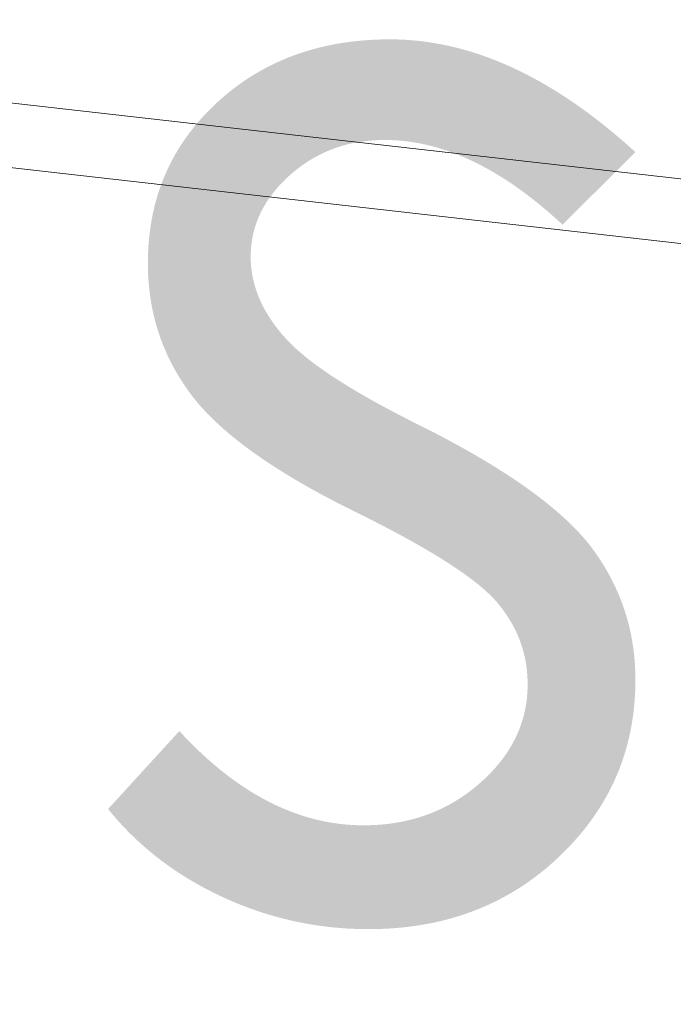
# Model space of a CAD drawing. Header units: millimetres. Extents: x -117530 to 51532, y -61772 to 24900.
# Tile 112 of 175: x -16872 to -16262, y -50895 to -49976. Entities that reach past the tile are written whole.
import ezdxf

# ---------------------------------------------------------------- set-up
doc = ezdxf.new("R2010")
doc.units = ezdxf.units.MM
doc.header["$LTSCALE"] = 254
for name, color, linetype, lineweight in [('aanzicht-beton', 7, 'Continuous', 0), ('drsn-binnenblad_wand dragend', 7, 'Continuous', 0), ('LAYER21', 7, 'Continuous', 0)]:
    doc.layers.add(name, color=color, linetype=linetype, lineweight=lineweight)

# ---------------------------------------------------------------- blocks, each defined once
blk = doc.blocks.new('Group-33-1')
at = {"layer": 'aanzicht-beton', "linetype": 'Continuous', "lineweight": 0}
blk.add_hatch(color=7, dxfattribs=at).paths.add_polyline_path([(-67928.96, -41427.48), (-67997.01, -41495.15), (-67999.66, -41492.7), (-68002.31, -41490.29), (-68004.96, -41487.92), (-68007.61, -41485.59), (-68010.25, -41483.29), (-68012.89, -41481.04), (-68015.54, -41478.82), (-68018.18, -41476.64), (-68020.81, -41474.5), (-68023.45, -41472.4), (-68026.08, -41470.33), (-68028.71, -41468.31), (-68031.34, -41466.32), (-68033.97, -41464.37), (-68036.6, -41462.47), (-68039.22, -41460.59), (-68041.85, -41458.76), (-68044.47, -41456.97), (-68047.09, -41455.21), (-68049.71, -41453.5), (-68052.32, -41451.82), (-68054.93, -41450.18), (-68057.55, -41448.58), (-68060.16, -41447.02), (-68062.76, -41445.49), (-68065.37, -41444.01), (-68067.97, -41442.56), (-68070.58, -41441.16), (-68073.18, -41439.79), (-68075.78, -41438.46), (-68078.37, -41437.16), (-68080.97, -41435.91), (-68083.56, -41434.69), (-68086.15, -41433.52), (-68088.74, -41432.38), (-68091.33, -41431.28), (-68093.92, -41430.22), (-68096.5, -41429.2), (-68099.08, -41428.22), (-68101.67, -41427.27), (-68104.24, -41426.36), (-68106.82, -41425.5), (-68109.4, -41424.67), (-68111.97, -41423.88), (-68114.54, -41423.12), (-68117.11, -41422.41), (-68119.68, -41421.74), (-68122.24, -41421.1), (-68124.81, -41420.5), (-68127.37, -41419.94), (-68129.93, -41419.42), (-68132.49, -41418.94), (-68135.04, -41418.5), (-68137.6, -41418.09), (-68140.15, -41417.72), (-68142.7, -41417.4), (-68145.25, -41417.11), (-68147.8, -41416.86), (-68150.34, -41416.64), (-68152.89, -41416.47), (-68155.43, -41416.34), (-68157.97, -41416.24), (-68160.51, -41416.18), (-68163.04, -41416.16), (-68164.65, -41416.17), (-68166.25, -41416.19), (-68167.84, -41416.23), (-68169.43, -41416.29), (-68171.01, -41416.36), (-68172.58, -41416.45), (-68174.14, -41416.55), (-68175.7, -41416.67), (-68177.25, -41416.81), (-68178.79, -41416.96), (-68180.33, -41417.13), (-68181.86, -41417.31), (-68183.38, -41417.51), (-68184.89, -41417.73), (-68186.4, -41417.96), (-68187.89, -41418.21), (-68189.39, -41418.47), (-68190.87, -41418.75), (-68192.35, -41419.04), (-68193.82, -41419.36), (-68195.28, -41419.68), (-68196.74, -41420.03), (-68198.19, -41420.38), (-68199.63, -41420.76), (-68201.06, -41421.15), (-68202.49, -41421.56), (-68203.91, -41421.98), (-68205.32, -41422.42), (-68206.72, -41422.88), (-68208.12, -41423.35), (-68209.51, -41423.83), (-68210.9, -41424.34), (-68212.27, -41424.85), (-68213.64, -41425.39), (-68215, -41425.94), (-68216.36, -41426.51), (-68217.71, -41427.09), (-68219.05, -41427.69), (-68220.38, -41428.3), (-68221.71, -41428.93), (-68223.02, -41429.58), (-68224.34, -41430.24), (-68225.64, -41430.92), (-68226.94, -41431.62), (-68228.23, -41432.33), (-68229.51, -41433.05), (-68230.78, -41433.8), (-68232.05, -41434.55), (-68233.31, -41435.33), (-68234.57, -41436.12), (-68235.81, -41436.92), (-68237.05, -41437.75), (-68238.28, -41438.58), (-68239.51, -41439.44), (-68240.73, -41440.31), (-68241.94, -41441.19), (-68243.14, -41442.1), (-68244.34, -41443.01), (-68245.52, -41443.95), (-68246.71, -41444.9), (-68247.88, -41445.86), (-68249.05, -41446.85), (-68250.21, -41447.84), (-68251.36, -41448.86), (-68252.5, -41449.88), (-68253.62, -41450.91), (-68254.73, -41451.95), (-68255.81, -41452.99), (-68256.88, -41454.03), (-68257.93, -41455.08), (-68258.96, -41456.14), (-68259.98, -41457.2), (-68260.97, -41458.27), (-68261.95, -41459.34), (-68262.91, -41460.42), (-68263.86, -41461.5), (-68264.78, -41462.59), (-68265.69, -41463.68), (-68266.58, -41464.78), (-68267.45, -41465.89), (-68268.3, -41467), (-68269.13, -41468.11), (-68269.95, -41469.23), (-68270.75, -41470.36), (-68271.53, -41471.49), (-68272.29, -41472.62), (-68273.04, -41473.77), (-68273.77, -41474.91), (-68274.47, -41476.06), (-68275.17, -41477.22), (-68275.84, -41478.38), (-68276.49, -41479.55), (-68277.13, -41480.73), (-68277.75, -41481.9), (-68278.35, -41483.09), (-68278.94, -41484.28), (-68279.5, -41485.47), (-68280.05, -41486.67), (-68280.58, -41487.88), (-68281.09, -41489.09), (-68281.58, -41490.3), (-68282.06, -41491.53), (-68282.52, -41492.75), (-68282.96, -41493.98), (-68283.38, -41495.22), (-68283.78, -41496.46), (-68284.17, -41497.71), (-68284.54, -41498.97), (-68284.89, -41500.22), (-68285.22, -41501.49), (-68285.53, -41502.76), (-68285.83, -41504.03), (-68286.11, -41505.31), (-68286.37, -41506.6), (-68286.61, -41507.89), (-68286.84, -41509.18), (-68287.04, -41510.48), (-68287.23, -41511.79), (-68287.4, -41513.1), (-68287.55, -41514.42), (-68287.69, -41515.74), (-68287.8, -41517.07), (-68287.9, -41518.4), (-68287.98, -41519.74), (-68288.05, -41521.08), (-68288.09, -41522.43), (-68288.12, -41523.79), (-68288.13, -41525.15), (-68288.12, -41526.35), (-68288.1, -41527.55), (-68288.06, -41528.75), (-68288.01, -41529.95), (-68287.94, -41531.14), (-68287.86, -41532.34), (-68287.77, -41533.53), (-68287.66, -41534.72), (-68287.53, -41535.91), (-68287.39, -41537.09), (-68287.23, -41538.28), (-68287.06, -41539.46), (-68286.88, -41540.64), (-68286.68, -41541.82), (-68286.47, -41543), (-68286.24, -41544.18), (-68285.99, -41545.35), (-68285.74, -41546.52), (-68285.46, -41547.69), (-68285.18, -41548.86), (-68284.87, -41550.03), (-68284.56, -41551.2), (-68284.22, -41552.36), (-68283.88, -41553.52), (-68283.51, -41554.68), (-68283.14, -41555.84), (-68282.75, -41557), (-68282.34, -41558.15), (-68281.92, -41559.3), (-68281.48, -41560.45), (-68281.03, -41561.6), (-68280.57, -41562.75), (-68280.09, -41563.9), (-68279.59, -41565.04), (-68279.09, -41566.18), (-68278.56, -41567.32), (-68278.02, -41568.46), (-68277.47, -41569.6), (-68276.9, -41570.73), (-68276.32, -41571.87), (-68275.72, -41573), (-68275.11, -41574.13), (-68274.48, -41575.25), (-68273.84, -41576.38), (-68273.18, -41577.5), (-68272.51, -41578.63), (-68271.82, -41579.75), (-68271.12, -41580.87), (-68270.4, -41581.98), (-68269.67, -41583.1), (-68268.93, -41584.21), (-68268.17, -41585.32), (-68267.39, -41586.43), (-68266.6, -41587.54), (-68265.8, -41588.65), (-68264.98, -41589.75), (-68264.14, -41590.86), (-68263.29, -41591.96), (-68262.43, -41593.06), (-68261.55, -41594.15), (-68260.66, -41595.25), (-68259.75, -41596.34), (-68258.83, -41597.44), (-68257.89, -41598.53), (-68256.93, -41599.64), (-68255.93, -41600.76), (-68254.91, -41601.89), (-68253.85, -41603.02), (-68252.76, -41604.16), (-68251.63, -41605.31), (-68250.48, -41606.46), (-68249.29, -41607.62), (-68248.06, -41608.78), (-68246.81, -41609.95), (-68245.52, -41611.13), (-68244.2, -41612.31), (-68242.85, -41613.5), (-68241.47, -41614.69), (-68240.05, -41615.89), (-68238.6, -41617.1), (-68237.12, -41618.31), (-68235.61, -41619.53), (-68234.06, -41620.75), (-68232.48, -41621.98), (-68230.87, -41623.22), (-68229.23, -41624.46), (-68227.55, -41625.71), (-68225.84, -41626.97), (-68224.1, -41628.23), (-68222.33, -41629.49), (-68220.52, -41630.77), (-68218.68, -41632.04), (-68216.81, -41633.33), (-68214.91, -41634.62), (-68212.97, -41635.91), (-68211, -41637.22), (-68209, -41638.53), (-68206.96, -41639.84), (-68204.9, -41641.16), (-68202.8, -41642.49), (-68200.67, -41643.82), (-68198.51, -41645.16), (-68196.31, -41646.5), (-68194.08, -41647.85), (-68191.82, -41649.21), (-68189.53, -41650.57), (-68187.2, -41651.94), (-68184.84, -41653.32), (-68182.45, -41654.7), (-68180.03, -41656.09), (-68177.57, -41657.48), (-68175.08, -41658.88), (-68172.56, -41660.28), (-68170.01, -41661.69), (-68167.42, -41663.11), (-68164.8, -41664.53), (-68162.15, -41665.96), (-68159.47, -41667.4), (-68156.75, -41668.84), (-68154, -41670.29), (-68151.22, -41671.74), (-68148.41, -41673.2), (-68145.56, -41674.66), (-68142.69, -41676.14), (-68139.78, -41677.61), (-68136.83, -41679.1), (-68133.86, -41680.59), (-68130.85, -41682.08), (-68127.18, -41683.92), (-68123.55, -41685.75), (-68119.96, -41687.59), (-68116.4, -41689.42), (-68112.88, -41691.25), (-68109.4, -41693.08), (-68105.95, -41694.9), (-68102.54, -41696.72), (-68099.17, -41698.55), (-68095.84, -41700.36), (-68092.54, -41702.18), (-68089.28, -41704), (-68086.05, -41705.81), (-68082.86, -41707.62), (-68079.71, -41709.43), (-68076.6, -41711.23), (-68073.52, -41713.04), (-68070.48, -41714.84), (-68067.48, -41716.64), (-68064.51, -41718.44), (-68061.58, -41720.23), (-68058.69, -41722.03), (-68055.84, -41723.82), (-68053.02, -41725.61), (-68050.24, -41727.39), (-68047.49, -41729.18), (-68044.78, -41730.96), (-68042.11, -41732.74), (-68039.48, -41734.52), (-68036.88, -41736.3), (-68034.32, -41738.07), (-68031.8, -41739.84), (-68029.31, -41741.62), (-68026.86, -41743.38), (-68024.45, -41745.15), (-68022.07, -41746.91), (-68019.74, -41748.67), (-68017.43, -41750.43), (-68015.17, -41752.19), (-68012.94, -41753.95), (-68010.75, -41755.7), (-68008.6, -41757.45), (-68006.48, -41759.2), (-68004.4, -41760.95), (-68002.36, -41762.69), (-68000.35, -41764.44), (-67998.38, -41766.18), (-67996.45, -41767.91), (-67994.55, -41769.65), (-67992.69, -41771.39), (-67990.87, -41773.12), (-67989.09, -41774.85), (-67987.34, -41776.58), (-67985.63, -41778.3), (-67983.95, -41780.03), (-67982.31, -41781.75), (-67980.71, -41783.47), (-67979.15, -41785.18), (-67977.62, -41786.9), (-67976.13, -41788.61), (-67974.68, -41790.32), (-67973.27, -41792.03), (-67971.89, -41793.74), (-67970.54, -41795.44), (-67969.26, -41797.17), (-67967.99, -41798.91), (-67966.74, -41800.65), (-67965.51, -41802.41), (-67964.3, -41804.16), (-67963.11, -41805.93), (-67961.95, -41807.7), (-67960.8, -41809.47), (-67959.67, -41811.26), (-67958.57, -41813.05), (-67957.48, -41814.85), (-67956.41, -41816.65), (-67955.37, -41818.46), (-67954.34, -41820.28), (-67953.34, -41822.11), (-67952.35, -41823.94), (-67951.39, -41825.78), (-67950.44, -41827.62), (-67949.52, -41829.47), (-67948.62, -41831.33), (-67947.73, -41833.2), (-67946.87, -41835.07), (-67946.03, -41836.95), (-67945.21, -41838.83), (-67944.4, -41840.72), (-67943.62, -41842.62), (-67942.86, -41844.53), (-67942.12, -41846.44), (-67941.4, -41848.36), (-67940.7, -41850.28), (-67940.02, -41852.22), (-67939.36, -41854.16), (-67938.72, -41856.1), (-67938.1, -41858.06), (-67937.5, -41860.02), (-67936.92, -41861.98), (-67936.36, -41863.95), (-67935.83, -41865.93), (-67935.31, -41867.92), (-67934.81, -41869.91), (-67934.33, -41871.91), (-67933.88, -41873.92), (-67933.44, -41875.93), (-67933.02, -41877.95), (-67932.63, -41879.98), (-67932.25, -41882.02), (-67931.9, -41884.06), (-67931.56, -41886.1), (-67931.25, -41888.16), (-67930.95, -41890.22), (-67930.68, -41892.28), (-67930.42, -41894.36), (-67930.19, -41896.44), (-67929.98, -41898.53), (-67929.79, -41900.62), (-67929.61, -41902.72), (-67929.46, -41904.83), (-67929.33, -41906.95), (-67929.22, -41909.07), (-67929.13, -41911.19), (-67929.05, -41913.33), (-67929, -41915.47), (-67928.97, -41917.62), (-67928.96, -41919.77), (-67928.98, -41922.81), (-67929.03, -41925.83), (-67929.12, -41928.84), (-67929.24, -41931.83), (-67929.4, -41934.81), (-67929.59, -41937.78), (-67929.81, -41940.73), (-67930.08, -41943.66), (-67930.37, -41946.58), (-67930.7, -41949.49), (-67931.07, -41952.38), (-67931.47, -41955.26), (-67931.9, -41958.12), (-67932.37, -41960.97), (-67932.87, -41963.8), (-67933.41, -41966.62), (-67933.99, -41969.42), (-67934.59, -41972.21), (-67935.24, -41974.99), (-67935.92, -41977.75), (-67936.63, -41980.49), (-67937.38, -41983.22), (-67938.16, -41985.94), (-67938.97, -41988.64), (-67939.83, -41991.33), (-67940.71, -41994), (-67941.63, -41996.66), (-67942.59, -41999.31), (-67943.58, -42001.94), (-67944.61, -42004.55), (-67945.67, -42007.15), (-67946.76, -42009.74), (-67947.89, -42012.31), (-67949.05, -42014.86), (-67950.25, -42017.41), (-67951.49, -42019.93), (-67952.76, -42022.45), (-67954.06, -42024.95), (-67955.4, -42027.43), (-67956.77, -42029.9), (-67958.18, -42032.35), (-67959.62, -42034.79), (-67961.1, -42037.22), (-67962.61, -42039.63), (-67964.16, -42042.03), (-67965.74, -42044.41), (-67967.36, -42046.78), (-67969.01, -42049.13), (-67970.69, -42051.47), (-67972.41, -42053.79), (-67974.17, -42056.1), (-67975.96, -42058.4), (-67977.78, -42060.68), (-67979.64, -42062.94), (-67981.54, -42065.19), (-67983.47, -42067.43), (-67985.43, -42069.65), (-67987.43, -42071.86), (-67989.46, -42074.05), (-67991.53, -42076.23), (-67993.63, -42078.4), (-67995.77, -42080.55), (-67997.95, -42082.68), (-68000.15, -42084.8), (-68002.39, -42086.9), (-68004.64, -42088.96), (-68006.9, -42090.99), (-68009.19, -42092.99), (-68011.49, -42094.95), (-68013.81, -42096.88), (-68016.15, -42098.78), (-68018.51, -42100.65), (-68020.88, -42102.48), (-68023.27, -42104.28), (-68025.68, -42106.05), (-68028.1, -42107.78), (-68030.54, -42109.48), (-68033, -42111.15), (-68035.48, -42112.78), (-68037.97, -42114.38), (-68040.48, -42115.95), (-68043.01, -42117.49), (-68045.56, -42118.99), (-68048.12, -42120.46), (-68050.7, -42121.89), (-68053.3, -42123.3), (-68055.92, -42124.67), (-68058.55, -42126), (-68061.2, -42127.31), (-68063.87, -42128.58), (-68066.56, -42129.82), (-68069.26, -42131.02), (-68071.98, -42132.19), (-68074.72, -42133.33), (-68077.47, -42134.44), (-68080.24, -42135.51), (-68083.03, -42136.55), (-68085.84, -42137.56), (-68088.67, -42138.53), (-68091.51, -42139.47), (-68094.37, -42140.38), (-68097.24, -42141.26), (-68100.14, -42142.1), (-68103.05, -42142.91), (-68105.98, -42143.68), (-68108.92, -42144.43), (-68111.89, -42145.14), (-68114.87, -42145.81), (-68117.87, -42146.46), (-68120.88, -42147.07), (-68123.92, -42147.64), (-68126.97, -42148.19), (-68130.03, -42148.7), (-68133.12, -42149.18), (-68136.22, -42149.63), (-68139.34, -42150.04), (-68142.48, -42150.42), (-68145.63, -42150.76), (-68148.81, -42151.08), (-68152, -42151.36), (-68155.2, -42151.61), (-68158.43, -42151.82), (-68161.67, -42152), (-68164.93, -42152.15), (-68168.2, -42152.27), (-68171.5, -42152.35), (-68174.81, -42152.4), (-68178.14, -42152.42), (-68180.36, -42152.41), (-68182.58, -42152.39), (-68184.8, -42152.35), (-68187.01, -42152.3), (-68189.22, -42152.23), (-68191.43, -42152.15), (-68193.63, -42152.06), (-68195.84, -42151.95), (-68198.03, -42151.83), (-68200.23, -42151.69), (-68202.42, -42151.53), (-68204.61, -42151.37), (-68206.79, -42151.18), (-68208.98, -42150.99), (-68211.16, -42150.78), (-68213.33, -42150.55), (-68215.5, -42150.31), (-68217.67, -42150.06), (-68219.84, -42149.79), (-68222, -42149.5), (-68224.17, -42149.2), (-68226.32, -42148.89), (-68228.48, -42148.56), (-68230.63, -42148.22), (-68232.78, -42147.86), (-68234.92, -42147.49), (-68237.06, -42147.11), (-68239.2, -42146.71), (-68241.34, -42146.29), (-68243.47, -42145.86), (-68245.6, -42145.42), (-68247.72, -42144.96), (-68249.85, -42144.48), (-68251.96, -42144), (-68254.08, -42143.49), (-68256.19, -42142.98), (-68258.3, -42142.45), (-68260.41, -42141.9), (-68262.52, -42141.34), (-68264.62, -42140.76), (-68266.71, -42140.17), (-68268.81, -42139.57), (-68270.9, -42138.95), (-68272.99, -42138.32), (-68275.07, -42137.67), (-68277.16, -42137), (-68279.23, -42136.33), (-68281.31, -42135.64), (-68283.38, -42134.93), (-68285.45, -42134.21), (-68287.52, -42133.47), (-68289.58, -42132.72), (-68291.64, -42131.96), (-68293.7, -42131.18), (-68295.75, -42130.38), (-68297.8, -42129.58), (-68299.85, -42128.75), (-68301.9, -42127.92), (-68303.94, -42127.06), (-68305.97, -42126.2), (-68308.01, -42125.32), (-68310.04, -42124.42), (-68312.07, -42123.51), (-68314.1, -42122.58), (-68316.11, -42121.65), (-68318.12, -42120.7), (-68320.12, -42119.74), (-68322.1, -42118.77), (-68324.08, -42117.79), (-68326.04, -42116.79), (-68328, -42115.79), (-68329.94, -42114.77), (-68331.87, -42113.75), (-68333.79, -42112.71), (-68335.7, -42111.66), (-68337.6, -42110.61), (-68339.48, -42109.54), (-68341.36, -42108.45), (-68343.23, -42107.36), (-68345.08, -42106.26), (-68346.93, -42105.15), (-68348.76, -42104.02), (-68350.58, -42102.89), (-68352.39, -42101.74), (-68354.19, -42100.58), (-68355.98, -42099.41), (-68357.76, -42098.23), (-68359.53, -42097.04), (-68361.28, -42095.84), (-68363.03, -42094.63), (-68364.76, -42093.4), (-68366.49, -42092.17), (-68368.2, -42090.92), (-68369.9, -42089.66), (-68371.59, -42088.4), (-68373.27, -42087.12), (-68374.94, -42085.83), (-68376.6, -42084.53), (-68378.25, -42083.21), (-68379.88, -42081.89), (-68381.51, -42080.56), (-68383.12, -42079.21), (-68384.73, -42077.86), (-68386.32, -42076.49), (-68387.9, -42075.11), (-68389.47, -42073.72), (-68391.03, -42072.32), (-68392.58, -42070.91), (-68394.12, -42069.49), (-68395.65, -42068.06), (-68397.16, -42066.61), (-68398.67, -42065.16), (-68400.16, -42063.69), (-68401.64, -42062.21), (-68403.12, -42060.73), (-68404.58, -42059.23), (-68406.03, -42057.72), (-68407.47, -42056.2), (-68408.9, -42054.66), (-68410.32, -42053.12), (-68411.72, -42051.57), (-68413.12, -42050), (-68414.5, -42048.43), (-68415.88, -42046.84), (-68417.24, -42045.24), (-68418.59, -42043.63), (-68419.94, -42042.01), (-68421.27, -42040.38), (-68354.75, -41967.61), (-68352.21, -41970.33), (-68349.67, -41973.02), (-68347.12, -41975.66), (-68344.57, -41978.26), (-68342.01, -41980.81), (-68339.45, -41983.32), (-68336.89, -41985.79), (-68334.32, -41988.22), (-68331.74, -41990.6), (-68329.16, -41992.94), (-68326.57, -41995.24), (-68323.98, -41997.49), (-68321.39, -41999.7), (-68318.79, -42001.87), (-68316.19, -42004), (-68313.58, -42006.08), (-68310.96, -42008.12), (-68308.34, -42010.11), (-68305.72, -42012.07), (-68303.09, -42013.98), (-68300.46, -42015.85), (-68297.82, -42017.67), (-68295.18, -42019.45), (-68292.53, -42021.19), (-68289.88, -42022.89), (-68287.22, -42024.54), (-68284.56, -42026.15), (-68281.89, -42027.72), (-68279.22, -42029.24), (-68276.54, -42030.72), (-68273.86, -42032.16), (-68271.18, -42033.56), (-68268.49, -42034.91), (-68265.79, -42036.22), (-68263.09, -42037.49), (-68260.39, -42038.71), (-68257.68, -42039.89), (-68254.96, -42041.03), (-68252.24, -42042.12), (-68249.52, -42043.17), (-68246.79, -42044.18), (-68244.05, -42045.15), (-68241.31, -42046.07), (-68238.57, -42046.95), (-68235.82, -42047.79), (-68233.07, -42048.58), (-68230.31, -42049.34), (-68227.55, -42050.04), (-68224.78, -42050.71), (-68222.01, -42051.33), (-68219.23, -42051.91), (-68216.45, -42052.45), (-68213.66, -42052.94), (-68210.87, -42053.39), (-68208.07, -42053.8), (-68205.27, -42054.17), (-68202.46, -42054.49), (-68199.65, -42054.77), (-68196.84, -42055), (-68194.02, -42055.2), (-68191.19, -42055.35), (-68188.36, -42055.45), (-68185.53, -42055.52), (-68182.69, -42055.54), (-68180.7, -42055.53), (-68178.73, -42055.5), (-68176.76, -42055.45), (-68174.8, -42055.39), (-68172.85, -42055.3), (-68170.92, -42055.2), (-68168.99, -42055.07), (-68167.07, -42054.93), (-68165.15, -42054.76), (-68163.25, -42054.58), (-68161.36, -42054.38), (-68159.48, -42054.16), (-68157.6, -42053.92), (-68155.74, -42053.66), (-68153.88, -42053.39), (-68152.04, -42053.09), (-68150.2, -42052.77), (-68148.37, -42052.44), (-68146.55, -42052.08), (-68144.75, -42051.71), (-68142.95, -42051.32), (-68141.15, -42050.91), (-68139.37, -42050.48), (-68137.6, -42050.03), (-68135.84, -42049.56), (-68134.08, -42049.07), (-68132.34, -42048.56), (-68130.61, -42048.03), (-68128.88, -42047.49), (-68127.16, -42046.92), (-68125.46, -42046.34), (-68123.76, -42045.74), (-68122.07, -42045.11), (-68120.39, -42044.47), (-68118.72, -42043.81), (-68117.06, -42043.13), (-68115.41, -42042.43), (-68113.76, -42041.71), (-68112.13, -42040.98), (-68110.51, -42040.22), (-68108.89, -42039.45), (-68107.29, -42038.65), (-68105.69, -42037.84), (-68104.1, -42037), (-68102.52, -42036.15), (-68100.96, -42035.28), (-68099.4, -42034.39), (-68097.85, -42033.48), (-68096.31, -42032.55), (-68094.77, -42031.6), (-68093.25, -42030.64), (-68091.74, -42029.65), (-68090.24, -42028.65), (-68088.74, -42027.62), (-68087.26, -42026.58), (-68085.78, -42025.52), (-68084.31, -42024.43), (-68082.86, -42023.33), (-68081.41, -42022.21), (-68079.97, -42021.07), (-68078.54, -42019.91), (-68077.12, -42018.74), (-68075.71, -42017.54), (-68074.31, -42016.32), (-68072.92, -42015.1), (-68071.55, -42013.86), (-68070.21, -42012.62), (-68068.89, -42011.37), (-68067.59, -42010.11), (-68066.31, -42008.85), (-68065.06, -42007.58), (-68063.83, -42006.3), (-68062.61, -42005.02), (-68061.42, -42003.73), (-68060.26, -42002.44), (-68059.11, -42001.13), (-68057.99, -41999.82), (-68056.88, -41998.51), (-68055.8, -41997.18), (-68054.74, -41995.85), (-68053.71, -41994.52), (-68052.69, -41993.17), (-68051.7, -41991.82), (-68050.73, -41990.47), (-68049.78, -41989.1), (-68048.85, -41987.73), (-68047.94, -41986.35), (-68047.06, -41984.97), (-68046.2, -41983.58), (-68045.35, -41982.18), (-68044.54, -41980.78), (-68043.74, -41979.37), (-68042.96, -41977.95), (-68042.21, -41976.52), (-68041.48, -41975.09), (-68040.77, -41973.66), (-68040.08, -41972.21), (-68039.42, -41970.76), (-68038.77, -41969.3), (-68038.15, -41967.84), (-68037.55, -41966.37), (-68036.97, -41964.89), (-68036.41, -41963.4), (-68035.88, -41961.91), (-68035.37, -41960.41), (-68034.87, -41958.91), (-68034.41, -41957.39), (-68033.96, -41955.88), (-68033.53, -41954.35), (-68033.13, -41952.82), (-68032.75, -41951.28), (-68032.39, -41949.73), (-68032.05, -41948.18), (-68031.73, -41946.62), (-68031.44, -41945.05), (-68031.16, -41943.48), (-68030.91, -41941.9), (-68030.68, -41940.32), (-68030.48, -41938.72), (-68030.29, -41937.12), (-68030.13, -41935.52), (-68029.98, -41933.9), (-68029.86, -41932.28), (-68029.77, -41930.66), (-68029.69, -41929.02), (-68029.63, -41927.38), (-68029.6, -41925.74), (-68029.59, -41924.08), (-68029.6, -41922.72), (-68029.62, -41921.37), (-68029.66, -41920.02), (-68029.71, -41918.67), (-68029.77, -41917.33), (-68029.85, -41916), (-68029.94, -41914.66), (-68030.05, -41913.34), (-68030.18, -41912.02), (-68030.31, -41910.7), (-68030.46, -41909.38), (-68030.63, -41908.08), (-68030.81, -41906.77), (-68031, -41905.47), (-68031.21, -41904.18), (-68031.44, -41902.89), (-68031.68, -41901.6), (-68031.93, -41900.32), (-68032.19, -41899.05), (-68032.48, -41897.77), (-68032.77, -41896.51), (-68033.08, -41895.25), (-68033.41, -41893.99), (-68033.74, -41892.73), (-68034.1, -41891.49), (-68034.47, -41890.24), (-68034.85, -41889), (-68035.24, -41887.77), (-68035.66, -41886.54), (-68036.08, -41885.31), (-68036.52, -41884.09), (-68036.97, -41882.88), (-68037.44, -41881.66), (-68037.93, -41880.46), (-68038.42, -41879.26), (-68038.94, -41878.06), (-68039.46, -41876.86), (-68040, -41875.68), (-68040.56, -41874.49), (-68041.13, -41873.31), (-68041.71, -41872.14), (-68042.31, -41870.97), (-68042.92, -41869.8), (-68043.55, -41868.64), (-68044.19, -41867.49), (-68044.85, -41866.33), (-68045.52, -41865.19), (-68046.2, -41864.05), (-68046.9, -41862.91), (-68047.62, -41861.77), (-68048.35, -41860.65), (-68049.09, -41859.52), (-68049.85, -41858.4), (-68050.62, -41857.29), (-68051.4, -41856.18), (-68052.2, -41855.07), (-68053.02, -41853.97), (-68053.85, -41852.88), (-68054.69, -41851.78), (-68055.55, -41850.7), (-68056.42, -41849.62), (-68057.31, -41848.54), (-68058.21, -41847.46), (-68059.13, -41846.4), (-68060.07, -41845.35), (-68061.05, -41844.29), (-68062.06, -41843.23), (-68063.11, -41842.15), (-68064.2, -41841.07), (-68065.32, -41839.98), (-68066.48, -41838.88), (-68067.68, -41837.77), (-68068.91, -41836.65), (-68070.18, -41835.53), (-68071.48, -41834.39), (-68072.82, -41833.25), (-68074.2, -41832.1), (-68075.61, -41830.94), (-68077.06, -41829.77), (-68078.54, -41828.6), (-68080.07, -41827.41), (-68081.62, -41826.22), (-68083.22, -41825.02), (-68084.85, -41823.81), (-68086.52, -41822.59), (-68088.22, -41821.36), (-68089.96, -41820.13), (-68091.73, -41818.88), (-68093.54, -41817.63), (-68095.39, -41816.37), (-68097.28, -41815.1), (-68099.2, -41813.82), (-68101.15, -41812.54), (-68103.15, -41811.24), (-68105.17, -41809.94), (-68107.24, -41808.62), (-68109.34, -41807.3), (-68111.48, -41805.97), (-68113.65, -41804.64), (-68115.86, -41803.29), (-68118.11, -41801.94), (-68120.39, -41800.57), (-68122.71, -41799.2), (-68125.07, -41797.82), (-68127.46, -41796.43), (-68129.88, -41795.03), (-68132.35, -41793.63), (-68134.85, -41792.21), (-68137.38, -41790.79), (-68139.96, -41789.36), (-68142.57, -41787.92), (-68145.21, -41786.47), (-68147.89, -41785.02), (-68150.61, -41783.55), (-68153.36, -41782.08), (-68156.15, -41780.59), (-68158.98, -41779.1), (-68161.84, -41777.6), (-68164.74, -41776.1), (-68167.68, -41774.58), (-68170.65, -41773.05), (-68173.65, -41771.52), (-68176.7, -41769.98), (-68179.78, -41768.43), (-68182.89, -41766.87), (-68186.05, -41765.3), (-68189.23, -41763.73), (-68192.46, -41762.14), (-68195.92, -41760.42), (-68199.35, -41758.7), (-68202.74, -41756.98), (-68206.1, -41755.26), (-68209.42, -41753.55), (-68212.71, -41751.83), (-68215.96, -41750.11), (-68219.18, -41748.4), (-68222.37, -41746.68), (-68225.52, -41744.97), (-68228.63, -41743.25), (-68231.71, -41741.54), (-68234.75, -41739.83), (-68237.77, -41738.12), (-68240.74, -41736.41), (-68243.68, -41734.7), (-68246.59, -41732.99), (-68249.46, -41731.28), (-68252.29, -41729.57), (-68255.1, -41727.86), (-68257.86, -41726.16), (-68260.6, -41724.45), (-68263.29, -41722.74), (-68265.96, -41721.04), (-68268.58, -41719.34), (-68271.18, -41717.63), (-68273.74, -41715.93), (-68276.26, -41714.23), (-68278.75, -41712.53), (-68281.2, -41710.83), (-68283.62, -41709.13), (-68286.01, -41707.43), (-68288.36, -41705.73), (-68290.67, -41704.03), (-68292.95, -41702.34), (-68295.2, -41700.64), (-68297.41, -41698.95), (-68299.58, -41697.25), (-68301.72, -41695.56), (-68303.83, -41693.86), (-68305.9, -41692.17), (-68307.94, -41690.48), (-68309.94, -41688.79), (-68311.91, -41687.1), (-68313.84, -41685.41), (-68315.74, -41683.72), (-68317.6, -41682.03), (-68319.43, -41680.34), (-68321.22, -41678.66), (-68322.98, -41676.97), (-68324.71, -41675.28), (-68326.4, -41673.6), (-68328.05, -41671.92), (-68329.67, -41670.23), (-68331.26, -41668.55), (-68332.81, -41666.87), (-68334.32, -41665.19), (-68335.8, -41663.51), (-68337.25, -41661.83), (-68338.66, -41660.15), (-68340.04, -41658.47), (-68341.38, -41656.79), (-68342.69, -41655.11), (-68343.96, -41653.44), (-68345.2, -41651.76), (-68346.43, -41650.07), (-68347.63, -41648.38), (-68348.82, -41646.67), (-68349.99, -41644.96), (-68351.13, -41643.25), (-68352.26, -41641.52), (-68353.37, -41639.79), (-68354.46, -41638.05), (-68355.53, -41636.31), (-68356.57, -41634.55), (-68357.6, -41632.79), (-68358.61, -41631.02), (-68359.6, -41629.25), (-68360.57, -41627.46), (-68361.52, -41625.67), (-68362.46, -41623.87), (-68363.37, -41622.07), (-68364.26, -41620.25), (-68365.13, -41618.43), (-68365.99, -41616.6), (-68366.82, -41614.77), (-68367.63, -41612.93), (-68368.43, -41611.08), (-68369.2, -41609.22), (-68369.96, -41607.35), (-68370.69, -41605.48), (-68371.41, -41603.6), (-68372.1, -41601.71), (-68372.78, -41599.82), (-68373.44, -41597.91), (-68374.07, -41596), (-68374.69, -41594.09), (-68375.29, -41592.16), (-68375.87, -41590.23), (-68376.43, -41588.29), (-68376.97, -41586.34), (-68377.48, -41584.39), (-68377.98, -41582.43), (-68378.47, -41580.46), (-68378.93, -41578.48), (-68379.37, -41576.5), (-68379.79, -41574.51), (-68380.19, -41572.51), (-68380.57, -41570.5), (-68380.94, -41568.49), (-68381.28, -41566.47), (-68381.6, -41564.44), (-68381.91, -41562.4), (-68382.19, -41560.36), (-68382.45, -41558.31), (-68382.7, -41556.25), (-68382.93, -41554.18), (-68383.13, -41552.11), (-68383.32, -41550.03), (-68383.48, -41547.94), (-68383.63, -41545.85), (-68383.76, -41543.74), (-68383.87, -41541.63), (-68383.95, -41539.51), (-68384.02, -41537.39), (-68384.07, -41535.26), (-68384.1, -41533.12), (-68384.11, -41530.97), (-68384.1, -41528.17), (-68384.05, -41525.38), (-68383.97, -41522.61), (-68383.86, -41519.85), (-68383.72, -41517.11), (-68383.55, -41514.39), (-68383.34, -41511.67), (-68383.11, -41508.98), (-68382.84, -41506.3), (-68382.55, -41503.63), (-68382.22, -41500.98), (-68381.86, -41498.34), (-68381.47, -41495.72), (-68381.04, -41493.11), (-68380.59, -41490.52), (-68380.11, -41487.94), (-68379.59, -41485.38), (-68379.04, -41482.83), (-68378.46, -41480.29), (-68377.85, -41477.78), (-68377.21, -41475.27), (-68376.54, -41472.78), (-68375.83, -41470.31), (-68375.1, -41467.85), (-68374.33, -41465.41), (-68373.53, -41462.98), (-68372.7, -41460.56), (-68371.84, -41458.16), (-68370.95, -41455.78), (-68370.03, -41453.41), (-68369.07, -41451.05), (-68368.09, -41448.71), (-68367.07, -41446.39), (-68366.02, -41444.08), (-68364.94, -41441.78), (-68363.83, -41439.5), (-68362.69, -41437.24), (-68361.51, -41434.99), (-68360.31, -41432.75), (-68359.07, -41430.53), (-68357.8, -41428.32), (-68356.51, -41426.13), (-68355.18, -41423.96), (-68353.81, -41421.79), (-68352.42, -41419.65), (-68351, -41417.52), (-68349.54, -41415.4), (-68348.05, -41413.3), (-68346.54, -41411.21), (-68344.99, -41409.14), (-68343.41, -41407.08), (-68341.79, -41405.04), (-68340.15, -41403.01), (-68338.48, -41401), (-68336.77, -41399), (-68335.03, -41397.02), (-68333.27, -41395.05), (-68331.47, -41393.09), (-68329.63, -41391.16), (-68327.77, -41389.23), (-68325.88, -41387.32), (-68323.95, -41385.43), (-68322, -41383.55), (-68320.01, -41381.69), (-68318, -41379.84), (-68315.97, -41378.03), (-68313.93, -41376.25), (-68311.87, -41374.49), (-68309.79, -41372.76), (-68307.69, -41371.07), (-68305.58, -41369.4), (-68303.46, -41367.76), (-68301.31, -41366.15), (-68299.15, -41364.57), (-68296.98, -41363.02), (-68294.79, -41361.49), (-68292.58, -41360), (-68290.35, -41358.53), (-68288.11, -41357.1), (-68285.85, -41355.69), (-68283.57, -41354.31), (-68281.28, -41352.96), (-68278.98, -41351.64), (-68276.65, -41350.35), (-68274.31, -41349.09), (-68271.95, -41347.86), (-68269.58, -41346.65), (-68267.19, -41345.48), (-68264.78, -41344.33), (-68262.36, -41343.21), (-68259.92, -41342.13), (-68257.46, -41341.07), (-68254.99, -41340.04), (-68252.5, -41339.04), (-68249.99, -41338.06), (-68247.47, -41337.12), (-68244.93, -41336.21), (-68242.38, -41335.32), (-68239.81, -41334.47), (-68237.22, -41333.64), (-68234.61, -41332.84), (-68231.99, -41332.07), (-68229.35, -41331.33), (-68226.7, -41330.62), (-68224.03, -41329.94), (-68221.34, -41329.29), (-68218.64, -41328.66), (-68215.92, -41328.07), (-68213.18, -41327.5), (-68210.43, -41326.97), (-68207.66, -41326.46), (-68204.88, -41325.98), (-68202.07, -41325.53), (-68199.25, -41325.11), (-68196.42, -41324.72), (-68193.57, -41324.36), (-68190.7, -41324.02), (-68187.81, -41323.72), (-68184.91, -41323.44), (-68182, -41323.2), (-68179.06, -41322.98), (-68176.11, -41322.79), (-68173.14, -41322.63), (-68170.16, -41322.5), (-68167.16, -41322.4), (-68164.14, -41322.33), (-68161.11, -41322.28), (-68158.06, -41322.27), (-68154.51, -41322.29), (-68150.95, -41322.37), (-68147.39, -41322.5), (-68143.83, -41322.68), (-68140.27, -41322.91), (-68136.71, -41323.19), (-68133.15, -41323.53), (-68129.59, -41323.91), (-68126.03, -41324.35), (-68122.47, -41324.84), (-68118.9, -41325.38), (-68115.34, -41325.97), (-68111.77, -41326.61), (-68108.21, -41327.3), (-68104.64, -41328.05), (-68101.07, -41328.84), (-68097.5, -41329.69), (-68093.94, -41330.59), (-68090.37, -41331.54), (-68086.8, -41332.54), (-68083.22, -41333.6), (-68079.65, -41334.7), (-68076.08, -41335.86), (-68072.51, -41337.06), (-68068.93, -41338.32), (-68065.36, -41339.63), (-68061.78, -41340.99), (-68058.21, -41342.41), (-68054.63, -41343.87), (-68051.05, -41345.39), (-68047.47, -41346.95), (-68043.89, -41348.57), (-68040.31, -41350.24), (-68036.73, -41351.96), (-68033.15, -41353.73), (-68029.57, -41355.56), (-68025.99, -41357.43), (-68022.4, -41359.36), (-68018.82, -41361.34), (-68015.23, -41363.37), (-68011.65, -41365.45), (-68008.06, -41367.58), (-68004.47, -41369.76), (-68000.88, -41372), (-67997.29, -41374.28), (-67993.7, -41376.62), (-67990.11, -41379.01), (-67986.52, -41381.45), (-67982.93, -41383.94), (-67979.34, -41386.48), (-67975.75, -41389.08), (-67972.15, -41391.72), (-67968.56, -41394.42), (-67964.96, -41397.17), (-67961.36, -41399.97), (-67957.77, -41402.82), (-67954.17, -41405.72), (-67950.57, -41408.68), (-67946.97, -41411.68), (-67943.37, -41414.74), (-67939.77, -41417.85), (-67936.17, -41421.01), (-67932.57, -41424.22)])

msp = doc.modelspace()

# ---------------------------------------------------------------- linework, layer by layer
at = {"layer": 'LAYER21', "color": 2, "linetype": 'Continuous', "lineweight": 0, "flags": 128}
for points in [[(19641.76, -41442.06), (19641.76, -54239.36), (-65898.24, -44577.4)], [(19581.76, -41442.06), (19581.76, -54172.2), (-65898.24, -44517.02)]]:
    msp.add_lwpolyline(points, dxfattribs=at)

# ---------------------------------------------------------------- block references
at = {"layer": 'drsn-binnenblad_wand dragend', "color": 7}
msp.add_blockref('Group-33-1', (51631.76, -8672.06), dxfattribs=at)

doc.saveas('drawing.dxf')
